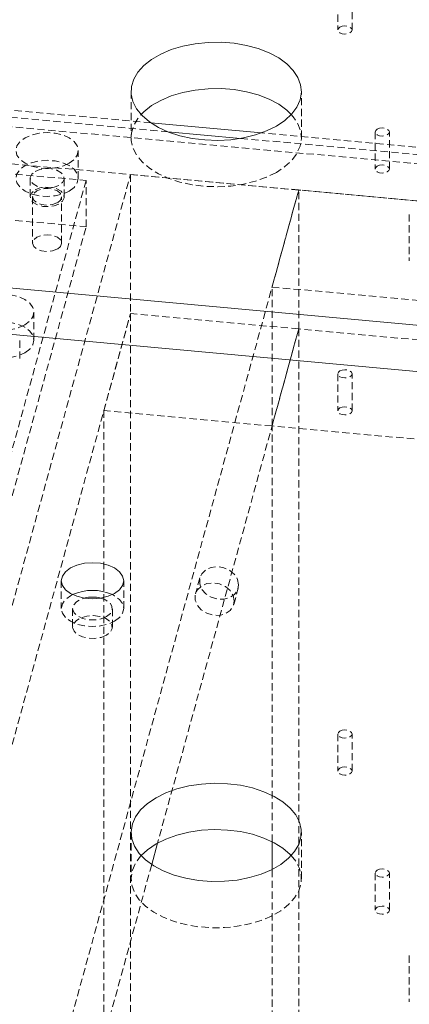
# Model space of a CAD drawing. Header units: millimetres. Extents: x 1529 to 6255, y 1713 to 5797.
# Tile 65 of 82: x 5056 to 5125, y 5103 to 5277. Entities that reach past the tile are written whole.
import ezdxf

# ---------------------------------------------------------------- set-up
doc = ezdxf.new("R2010")
doc.units = ezdxf.units.MM
doc.linetypes.add('HIDDEN', pattern=[1.905, 1.27, -0.635])

msp = doc.modelspace()

# ---------------------------------------------------------------- linework, layer by layer
at = {"color": 7, "linetype": 'HIDDEN', "lineweight": 0}
for p, q in [((5112.232, 5281.584), (5112.232, 5275.051)), ((5114.732, 5275.051), (5114.732, 5281.584)), ((5079.315, 5258.676), (4969.025, 5268.761)), ((4968.243, 5265.91), (5538.738, 5213.747)), ((5075.808, 5264.241), (5075.808, 5256.076)), ((5105.808, 5256.076), (5105.808, 5264.241)), ((5054.521, 5259.654), (5082.285, 5257.116)), ((5095.099, 5255.944), (5452.461, 5223.269)), ((5539.52, 5216.598), (5098.759, 5256.899)), ((5118.817, 5257.069), (5118.817, 5250.537)), ((5121.317, 5250.537), (5121.317, 5257.069)), ((5066.514, 5248.901), (5066.514, 5253.8)), ((5040.224, 5251.043), (5067.879, 5248.514)), ((5452.461, 5215.104), (5054.521, 5251.489)), ((5032.687, 5092.752), (5075.707, 5249.552)), ((5075.707, 5249.552), (5105.337, 5246.842)), ((5075.707, 5249.552), (5075.707, 5225.055)), ((5067.879, 5248.514), (5034.715, 5127.636)), ((5058.014, 5248.901), (5058.014, 5245.635)), ((5064.014, 5245.635), (5064.014, 5248.901)), ((5067.879, 5240.348), (5067.879, 5248.514)), ((5058.464, 5245.635), (5058.464, 5237.469)), ((5062.318, 5090.043), (5105.337, 5246.842)), ((5063.564, 5237.469), (5063.564, 5245.635)), ((5105.337, 5246.842), (5100.644, 5229.737)), ((5401.644, 5219.75), (5105.337, 5246.842)), ((5105.337, 5222.346), (5105.337, 5246.842)), ((5040.224, 5242.877), (5067.879, 5240.348)), ((5124.82, 5242.537), (5124.82, 5234.372)), ((5034.715, 5119.47), (5067.879, 5240.348)), ((5100.644, 5229.737), (5396.951, 5202.645)), ((5100.644, 5205.241), (5100.644, 5229.737)), ((5032.687, 5068.256), (5075.707, 5225.055)), ((5058.693, 5220.392), (5058.693, 5225.291)), ((5071.014, 5207.95), (5075.707, 5225.055)), ((5105.337, 5222.346), (5075.707, 5225.055)), ((5075.707, 5225.055), (5075.707, 4718.8)), ((5105.337, 5222.346), (5080.469, 5131.703)), ((5100.644, 5205.241), (5105.337, 5222.346)), ((5105.337, 5222.346), (5105.337, 4716.091)), ((5401.644, 5195.254), (5105.337, 5222.346)), ((5056.192, 5217.126), (5056.192, 5220.392)), ((5112.232, 5214.439), (5112.232, 5207.907)), ((5114.732, 5207.907), (5114.732, 5214.439)), ((5071.014, 5207.95), (5071.014, 4701.695)), ((5100.644, 5205.241), (5071.014, 5207.95)), ((5100.644, 5131.967), (5100.644, 5205.241)), ((5396.951, 5178.148), (5100.644, 5205.241)), ((5063.512, 5177.963), (5063.512, 5173.063)), ((5074.512, 5173.063), (5074.512, 5177.963)), ((5087.929, 5178.485), (5087.147, 5175.634)), ((5093.897, 5173.782), (5094.68, 5176.633)), ((5065.512, 5173.063), (5065.512, 5169.797)), ((5072.512, 5169.797), (5072.512, 5173.063)), ((5112.232, 5150.937), (5112.232, 5144.405)), ((5114.732, 5144.405), (5114.732, 5150.937)), ((5075.808, 5133.595), (5075.808, 5125.429)), ((5105.808, 5125.429), (5105.808, 5133.595)), ((5079.438, 5127.946), (5062.318, 5065.547)), ((5100.644, 4698.985), (5100.644, 5127.057)), ((5118.817, 5126.422), (5118.817, 5119.89)), ((5121.317, 5119.89), (5121.317, 5126.422)), ((5124.82, 5111.891), (5124.82, 5103.725))]:
    msp.add_line(p, q, dxfattribs=at)
at = {"color": 7, "linetype": 'Continuous', "lineweight": 15}
for p, q in [((5098.759, 5256.899), (5079.315, 5258.676)), ((5082.285, 5257.116), (5095.099, 5255.944)), ((5011.501, 5233.501), (5409.441, 5197.116)), ((5011.501, 5225.336), (5409.441, 5188.951)), ((5080.469, 5131.703), (5079.438, 5127.946)), ((5100.644, 5127.057), (5100.644, 5131.967))]:
    msp.add_line(p, q, dxfattribs=at)
at = {"color": 7, "linetype": 'HIDDEN', "lineweight": 0, "flags": 128}
for points in [[(5112.598, 5275.562), (5113.003, 5275.718), (5113.482, 5275.773), (5113.96, 5275.718), (5114.366, 5275.562), (5114.637, 5275.328), (5114.732, 5275.051), (5114.637, 5274.775), (5114.366, 5274.541), (5113.96, 5274.385), (5113.482, 5274.33), (5113.003, 5274.385), (5112.598, 5274.541), (5112.327, 5274.775), (5112.232, 5275.051), (5112.327, 5275.328), (5112.598, 5275.562)], [(5101.414, 5249.953), (5099.671, 5249.09), (5097.72, 5248.391), (5095.606, 5247.872), (5093.381, 5247.545), (5091.095, 5247.418), (5088.802, 5247.494), (5086.557, 5247.772), (5084.41, 5248.244), (5082.414, 5248.899), (5080.615, 5249.723), (5079.055, 5250.695), (5077.77, 5251.794), (5076.79, 5252.993), (5076.139, 5254.265), (5075.832, 5255.578), (5075.876, 5256.904), (5076.27, 5258.21), (5077.005, 5259.466), (5077.579, 5260.159)], [(5104.036, 5260.159), (5104.375, 5259.769), (5105.193, 5258.53), (5105.673, 5257.234), (5105.805, 5255.91), (5105.585, 5254.59), (5105.019, 5253.306), (5104.12, 5252.086), (5102.909, 5250.959), (5101.414, 5249.953)], [(5119.183, 5257.579), (5119.589, 5257.736), (5120.067, 5257.791), (5120.545, 5257.736), (5120.951, 5257.579), (5121.222, 5257.345), (5121.317, 5257.069), (5121.222, 5256.793), (5120.951, 5256.559), (5120.545, 5256.402), (5120.067, 5256.347), (5119.589, 5256.402), (5119.183, 5256.559), (5118.912, 5256.793), (5118.817, 5257.069), (5118.912, 5257.345), (5119.183, 5257.579)], [(5064.903, 5251.555), (5063.764, 5251.05), (5062.438, 5250.733), (5061.014, 5250.625), (5059.591, 5250.733), (5058.264, 5251.05), (5057.125, 5251.555), (5056.251, 5252.213), (5055.702, 5252.978), (5055.514, 5253.8), (5055.702, 5254.622), (5056.251, 5255.388), (5057.125, 5256.045), (5058.264, 5256.55), (5059.591, 5256.867), (5061.014, 5256.975), (5062.438, 5256.867), (5063.764, 5256.55), (5064.903, 5256.045), (5065.777, 5255.388), (5066.327, 5254.622), (5066.514, 5253.8), (5066.327, 5252.978), (5065.777, 5252.213), (5064.903, 5251.555)], [(5064.903, 5246.656), (5065.777, 5247.313), (5066.327, 5248.079), (5066.514, 5248.901), (5066.327, 5249.723), (5065.777, 5250.488), (5064.903, 5251.146), (5063.764, 5251.651), (5062.438, 5251.968), (5061.014, 5252.076), (5059.591, 5251.968), (5058.264, 5251.651), (5057.125, 5251.146), (5056.251, 5250.488), (5055.702, 5249.723), (5055.514, 5248.901), (5055.702, 5248.079), (5056.251, 5247.313), (5057.125, 5246.656), (5058.264, 5246.151), (5059.591, 5245.834), (5061.014, 5245.726), (5062.438, 5245.834), (5063.764, 5246.151), (5064.903, 5246.656)], [(5119.183, 5251.047), (5119.589, 5251.203), (5120.067, 5251.258), (5120.545, 5251.203), (5120.951, 5251.047), (5121.222, 5250.813), (5121.317, 5250.537), (5121.222, 5250.26), (5120.951, 5250.026), (5120.545, 5249.87), (5120.067, 5249.815), (5119.589, 5249.87), (5119.183, 5250.026), (5118.912, 5250.26), (5118.817, 5250.537), (5118.912, 5250.813), (5119.183, 5251.047)], [(5058.893, 5250.125), (5059.746, 5250.47), (5060.753, 5250.626), (5061.791, 5250.574), (5062.735, 5250.32), (5063.472, 5249.894), (5063.912, 5249.349), (5064.003, 5248.75), (5063.733, 5248.169), (5063.136, 5247.676), (5062.282, 5247.331), (5061.276, 5247.176), (5060.238, 5247.228), (5059.293, 5247.482), (5058.557, 5247.908), (5058.116, 5248.453), (5058.026, 5249.052), (5058.295, 5249.633), (5058.893, 5250.125)], [(5058.893, 5246.859), (5059.746, 5247.204), (5060.753, 5247.36), (5061.791, 5247.308), (5062.735, 5247.053), (5063.472, 5246.628), (5063.912, 5246.083), (5064.003, 5245.484), (5063.733, 5244.903), (5063.136, 5244.41), (5062.282, 5244.065), (5061.276, 5243.909), (5060.238, 5243.962), (5059.293, 5244.216), (5058.557, 5244.641), (5058.116, 5245.186), (5058.026, 5245.786), (5058.295, 5246.367), (5058.893, 5246.859)], [(5062.817, 5244.594), (5063.37, 5245.071), (5063.564, 5245.635), (5063.37, 5246.198), (5062.817, 5246.676), (5061.99, 5246.995), (5061.014, 5247.107), (5060.038, 5246.995), (5059.211, 5246.676), (5058.658, 5246.198), (5058.464, 5245.635), (5058.658, 5245.071), (5059.211, 5244.594), (5060.038, 5244.275), (5061.014, 5244.163), (5061.99, 5244.275), (5062.817, 5244.594)], [(5062.817, 5236.428), (5063.37, 5236.906), (5063.564, 5237.469), (5063.37, 5238.033), (5062.817, 5238.51), (5061.99, 5238.829), (5061.014, 5238.941), (5060.038, 5238.829), (5059.211, 5238.51), (5058.658, 5238.033), (5058.464, 5237.469), (5058.658, 5236.906), (5059.211, 5236.428), (5060.038, 5236.109), (5061.014, 5235.997), (5061.99, 5236.109), (5062.817, 5236.428)], [(5057.082, 5223.046), (5055.943, 5222.541), (5054.616, 5222.224), (5053.192, 5222.116), (5051.769, 5222.224), (5050.443, 5222.541), (5049.303, 5223.046), (5048.429, 5223.704), (5047.88, 5224.469), (5047.692, 5225.291), (5047.88, 5226.113), (5048.429, 5226.879), (5049.303, 5227.536), (5050.443, 5228.041), (5051.769, 5228.358), (5053.193, 5228.466), (5054.616, 5228.358), (5055.943, 5228.041), (5057.082, 5227.536), (5057.956, 5226.879), (5058.505, 5226.113), (5058.693, 5225.291), (5058.505, 5224.469), (5057.956, 5223.704), (5057.082, 5223.046)], [(5057.082, 5218.147), (5057.956, 5218.804), (5058.505, 5219.57), (5058.693, 5220.392), (5058.505, 5221.214), (5057.956, 5221.979), (5057.082, 5222.637), (5055.943, 5223.142), (5054.616, 5223.459), (5053.193, 5223.567), (5051.769, 5223.459), (5050.443, 5223.142), (5049.303, 5222.637), (5048.429, 5221.979), (5047.88, 5221.214), (5047.692, 5220.392), (5047.88, 5219.57), (5048.429, 5218.804), (5049.303, 5218.147), (5050.443, 5217.642), (5051.769, 5217.325), (5053.192, 5217.217), (5054.616, 5217.325), (5055.943, 5217.642), (5057.082, 5218.147)], [(5112.598, 5214.949), (5113.003, 5215.105), (5113.482, 5215.16), (5113.96, 5215.105), (5114.366, 5214.949), (5114.637, 5214.715), (5114.732, 5214.439), (5114.637, 5214.163), (5114.366, 5213.929), (5113.96, 5213.772), (5113.482, 5213.717), (5113.003, 5213.772), (5112.598, 5213.929), (5112.327, 5214.163), (5112.232, 5214.439), (5112.327, 5214.715), (5112.598, 5214.949)], [(5112.598, 5208.417), (5113.003, 5208.573), (5113.482, 5208.628), (5113.96, 5208.573), (5114.366, 5208.417), (5114.637, 5208.183), (5114.732, 5207.907), (5114.637, 5207.63), (5114.366, 5207.396), (5113.96, 5207.24), (5113.482, 5207.185), (5113.003, 5207.24), (5112.598, 5207.396), (5112.327, 5207.63), (5112.232, 5207.907), (5112.327, 5208.183), (5112.598, 5208.417)], [(5094.761, 5177.243), (5094.574, 5178.188), (5094.032, 5179.065), (5093.195, 5179.779), (5092.153, 5180.252), (5091.019, 5180.433), (5089.916, 5180.303), (5088.963, 5179.876), (5088.264, 5179.197), (5087.894, 5178.341), (5087.894, 5177.401), (5088.264, 5176.477), (5088.963, 5175.671), (5089.916, 5175.069), (5091.019, 5174.737), (5092.153, 5174.711), (5093.195, 5174.994), (5094.032, 5175.554), (5094.574, 5176.332), (5094.761, 5177.243)], [(5093.979, 5174.392), (5093.792, 5175.337), (5093.25, 5176.214), (5092.413, 5176.928), (5091.371, 5177.401), (5090.237, 5177.583), (5089.133, 5177.453), (5088.181, 5177.025), (5087.482, 5176.347), (5087.112, 5175.49), (5087.112, 5174.55), (5087.482, 5173.626), (5088.181, 5172.82), (5089.133, 5172.218), (5090.237, 5171.886), (5091.371, 5171.86), (5092.413, 5172.143), (5093.25, 5172.704), (5093.792, 5173.481), (5093.979, 5174.392)], [(5065.513, 5175.513), (5065.123, 5175.309), (5064.249, 5174.651), (5063.7, 5173.885), (5063.512, 5173.063), (5063.7, 5172.242), (5064.249, 5171.476), (5065.123, 5170.818), (5066.262, 5170.314), (5067.589, 5169.997), (5069.012, 5169.888), (5070.436, 5169.997), (5071.762, 5170.314), (5072.901, 5170.818)], [(5071.487, 5171.635), (5070.55, 5171.248), (5069.445, 5171.058), (5068.294, 5171.086), (5067.221, 5171.328), (5066.342, 5171.758), (5065.752, 5172.329), (5065.515, 5172.98), (5065.658, 5173.64), (5066.164, 5174.237), (5066.979, 5174.708), (5067.556, 5174.901)], [(5070.468, 5174.901), (5071.274, 5174.605), (5072.019, 5174.098), (5072.438, 5173.478), (5072.485, 5172.813), (5072.157, 5172.176), (5071.487, 5171.635)], [(5072.901, 5170.818), (5073.775, 5171.476), (5074.325, 5172.242), (5074.512, 5173.063), (5074.325, 5173.885), (5073.775, 5174.651), (5072.901, 5175.309), (5072.511, 5175.513)], [(5071.487, 5168.369), (5070.55, 5167.982), (5069.445, 5167.792), (5068.294, 5167.82), (5067.221, 5168.062), (5066.342, 5168.491), (5065.752, 5169.063), (5065.515, 5169.714), (5065.658, 5170.374), (5066.164, 5170.971), (5066.979, 5171.442), (5068.014, 5171.734), (5069.157, 5171.816), (5070.285, 5171.68), (5071.274, 5171.339), (5072.019, 5170.831), (5072.438, 5170.212), (5072.485, 5169.547), (5072.157, 5168.91), (5071.487, 5168.369)], [(5112.598, 5151.447), (5113.003, 5151.604), (5113.482, 5151.659), (5113.96, 5151.604), (5114.366, 5151.447), (5114.637, 5151.213), (5114.732, 5150.937), (5114.637, 5150.661), (5114.366, 5150.427), (5113.96, 5150.271), (5113.482, 5150.216), (5113.003, 5150.271), (5112.598, 5150.427), (5112.327, 5150.661), (5112.232, 5150.937), (5112.327, 5151.213), (5112.598, 5151.447)], [(5112.598, 5144.915), (5113.003, 5145.072), (5113.482, 5145.127), (5113.96, 5145.072), (5114.366, 5144.915), (5114.637, 5144.681), (5114.732, 5144.405), (5114.637, 5144.129), (5114.366, 5143.895), (5113.96, 5143.738), (5113.482, 5143.683), (5113.003, 5143.738), (5112.598, 5143.895), (5112.327, 5144.129), (5112.232, 5144.405), (5112.327, 5144.681), (5112.598, 5144.915)], [(5104.036, 5129.512), (5104.825, 5128.512), (5105.476, 5127.241), (5105.783, 5125.927), (5105.739, 5124.601), (5105.345, 5123.295), (5104.61, 5122.039), (5103.552, 5120.863), (5102.195, 5119.793), (5100.571, 5118.856), (5098.718, 5118.072), (5096.68, 5117.461), (5094.505, 5117.037), (5092.242, 5116.81), (5089.946, 5116.784), (5087.67, 5116.962), (5085.468, 5117.337), (5083.391, 5117.903), (5081.487, 5118.644), (5079.802, 5119.545), (5078.376, 5120.584), (5077.24, 5121.736), (5076.423, 5122.975), (5075.942, 5124.272), (5075.81, 5125.595), (5076.03, 5126.915), (5076.596, 5128.2), (5077.495, 5129.42), (5077.579, 5129.512)], [(5119.183, 5126.933), (5119.589, 5127.089), (5120.067, 5127.144), (5120.545, 5127.089), (5120.951, 5126.933), (5121.222, 5126.699), (5121.317, 5126.422), (5121.222, 5126.146), (5120.951, 5125.912), (5120.545, 5125.756), (5120.067, 5125.701), (5119.589, 5125.756), (5119.183, 5125.912), (5118.912, 5126.146), (5118.817, 5126.422), (5118.912, 5126.699), (5119.183, 5126.933)], [(5119.183, 5120.4), (5119.589, 5120.557), (5120.067, 5120.612), (5120.545, 5120.557), (5120.951, 5120.4), (5121.222, 5120.166), (5121.317, 5119.89), (5121.222, 5119.614), (5120.951, 5119.38), (5120.545, 5119.223), (5120.067, 5119.168), (5119.589, 5119.223), (5119.183, 5119.38), (5118.912, 5119.614), (5118.817, 5119.89), (5118.912, 5120.166), (5119.183, 5120.4)]]:
    msp.add_lwpolyline(points, dxfattribs=at)
at = {"color": 7, "linetype": 'Continuous', "lineweight": 15, "flags": 128}
for points in [[(5101.414, 5258.118), (5099.671, 5257.255), (5097.72, 5256.556), (5095.606, 5256.037), (5093.381, 5255.71), (5091.095, 5255.584), (5088.802, 5255.66), (5086.557, 5255.937), (5084.41, 5256.409), (5082.414, 5257.064), (5080.615, 5257.888), (5079.055, 5258.861), (5077.77, 5259.96), (5076.79, 5261.159), (5076.139, 5262.43), (5075.832, 5263.744), (5075.876, 5265.069), (5076.27, 5266.375), (5077.005, 5267.632), (5078.063, 5268.808), (5079.42, 5269.878), (5081.044, 5270.815), (5082.897, 5271.598), (5084.935, 5272.209), (5087.111, 5272.633), (5089.373, 5272.861), (5091.669, 5272.886), (5093.945, 5272.709), (5096.147, 5272.333), (5098.224, 5271.768), (5100.128, 5271.026), (5101.813, 5270.125), (5103.24, 5269.087), (5104.375, 5267.934), (5105.193, 5266.695), (5105.673, 5265.399), (5105.805, 5264.075), (5105.585, 5262.756), (5105.019, 5261.471), (5104.12, 5260.251), (5102.909, 5259.125), (5101.414, 5258.118)], [(5077.579, 5260.159), (5078.063, 5260.643), (5079.42, 5261.712), (5081.044, 5262.65), (5082.897, 5263.433), (5084.935, 5264.044), (5087.111, 5264.468), (5089.373, 5264.695), (5091.669, 5264.721), (5093.945, 5264.544), (5096.147, 5264.168), (5098.224, 5263.603), (5100.128, 5262.861), (5101.813, 5261.96), (5103.24, 5260.921), (5104.036, 5260.159)], [(5072.901, 5175.718), (5071.762, 5175.213), (5070.436, 5174.896), (5069.012, 5174.788), (5067.589, 5174.896), (5066.262, 5175.213), (5065.123, 5175.718), (5064.249, 5176.375), (5063.7, 5177.141), (5063.512, 5177.963), (5063.7, 5178.784), (5064.249, 5179.55), (5065.123, 5180.208), (5066.262, 5180.712), (5067.589, 5181.03), (5069.012, 5181.138), (5070.436, 5181.03), (5071.762, 5180.712), (5072.901, 5180.208), (5073.775, 5179.55), (5074.325, 5178.784), (5074.512, 5177.963), (5074.325, 5177.141), (5073.775, 5176.375), (5072.901, 5175.718)], [(5080.201, 5139.718), (5081.944, 5140.581), (5083.896, 5141.28), (5086.009, 5141.799), (5088.234, 5142.126), (5090.52, 5142.252), (5092.813, 5142.176), (5095.059, 5141.899), (5097.205, 5141.427), (5099.201, 5140.772), (5101, 5139.948), (5102.561, 5138.975), (5103.846, 5137.876), (5104.825, 5136.677), (5105.476, 5135.406), (5105.783, 5134.092), (5105.739, 5132.767), (5105.345, 5131.461), (5104.61, 5130.205), (5103.552, 5129.028), (5102.195, 5127.958), (5100.571, 5127.021), (5098.718, 5126.238), (5096.68, 5125.627), (5094.505, 5125.203), (5092.242, 5124.975), (5089.946, 5124.95), (5087.67, 5125.127), (5085.468, 5125.503), (5083.391, 5126.068), (5081.487, 5126.81), (5079.802, 5127.711), (5078.376, 5128.749), (5077.24, 5129.902), (5076.423, 5131.141), (5075.942, 5132.437), (5075.81, 5133.761), (5076.03, 5135.08), (5076.596, 5136.365), (5077.495, 5137.585), (5078.706, 5138.711), (5080.201, 5139.718)], [(5080.201, 5131.552), (5081.944, 5132.415), (5083.896, 5133.115), (5086.009, 5133.634), (5088.234, 5133.96), (5090.52, 5134.087), (5092.813, 5134.011), (5095.059, 5133.734), (5097.205, 5133.262), (5099.201, 5132.606), (5101, 5131.782), (5102.561, 5130.81), (5103.846, 5129.711), (5104.036, 5129.512)], [(5077.579, 5129.512), (5078.706, 5130.546), (5080.201, 5131.552)]]:
    msp.add_lwpolyline(points, dxfattribs=at)
at = {"color": 7, "linetype": 'Continuous', "lineweight": 15}
for centre, radius, start, end in [((5069.012, 5167.72), 8.542, 65.81822, 114.18178), ((5069.012, 5169.278), 5.809, 75.48433, 104.51567)]:
    msp.add_arc(centre, radius, start, end, dxfattribs=at)

doc.saveas('drawing.dxf')
